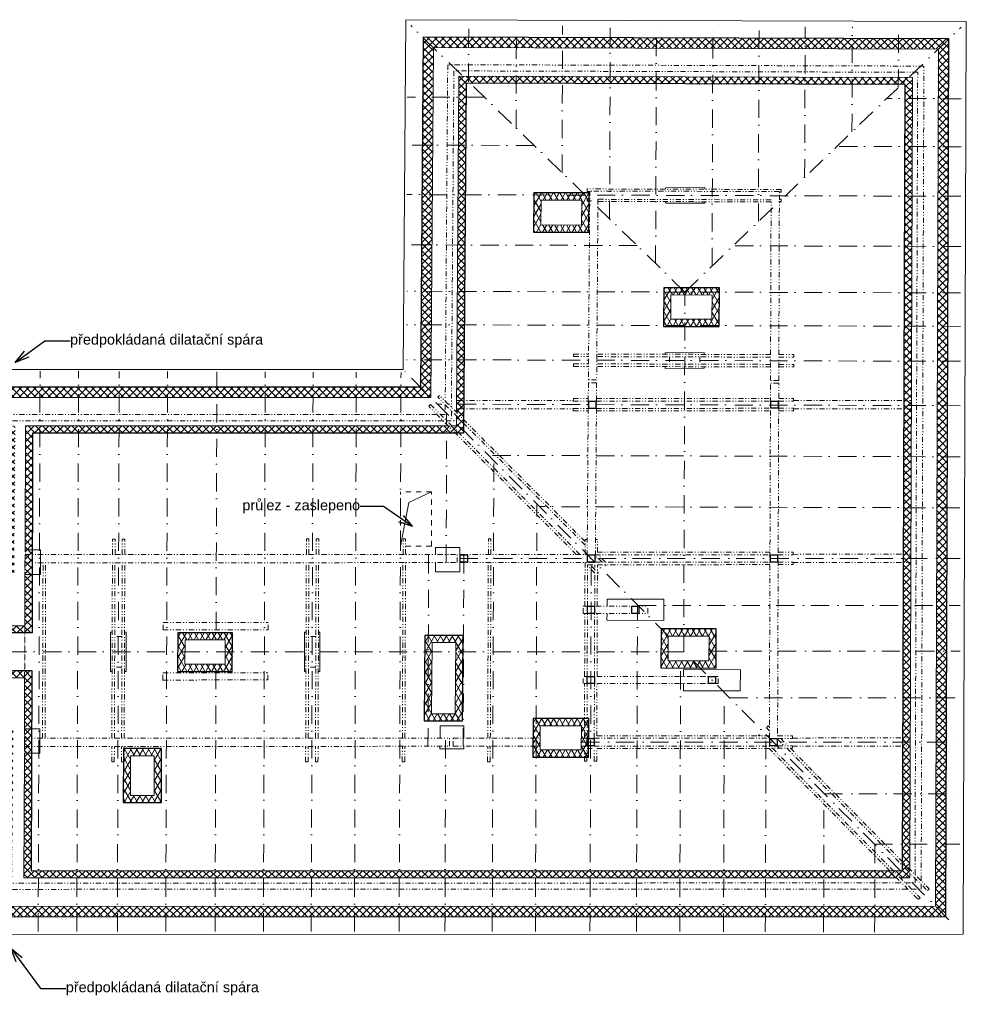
# Model space of a CAD drawing. Extents: x -12999 to 72725, y -101237 to -63774.
# Tile 3 of 3: x 54367 to 72725, y -101237 to -82154. Entities that reach past the tile are written whole.
import ezdxf

# ---------------------------------------------------------------- set-up
doc = ezdxf.new("R2010")
doc.units = 0
doc.header["$MEASUREMENT"] = 0
for name, pattern in [('DGN Style 2', [0.643626, 0.386175, -0.25745]), ('Čerchovaná', [670.277762, 352.777767, -176.388884, 0, -141.111112]), ('Čerchovaná se dvěma tečkami S', [250, 100, -40, 15, -40, 15, -40]), ('čárkovaná S', [200, 100, -100])]:
    doc.linetypes.add(name, pattern=pattern)
for name, color, linetype, lineweight in [('2D VÝPLNĚ_Číslo_pera__4', 91, 'Continuous', 13), ('hřeben_Číslo_pera__1', 7, 'Continuous', 15), ('komín_Číslo_pera__1', 7, 'Continuous', 15), ('krokve_Číslo_pera__1', 7, 'Continuous', 15), ('otvory_Číslo_pera__1', 7, 'Continuous', 15), ('otvory_Číslo_pera__3', 150, 'Continuous', 13), ('POZNÁMKY.POPISKA_Číslo_pera__4', 91, 'Continuous', 13), ('svislé konstrukce_Číslo_pera__1', 7, 'Continuous', 15), ('svislé konstrukce_Číslo_pera__2', 1, 'Continuous', 25), ('vodorovné konstrukce_Číslo_pera__1', 7, 'Continuous', 15), ('zdi_Číslo_pera__1', 7, 'Continuous', 15)]:
    doc.layers.add(name, color=color, linetype=linetype, lineweight=lineweight)
doc.styles.add('GENERATED_STYLE_1', font='arial.ttf')
doc.styles.get("Standard").update_dxf_attribs({"font": 'txt', "bigfont": 'BIGFONT.SHX'})
doc.dimstyles.new('GENERATED_STYLE__3', dxfattribs={"dimtxt": 0.18, "dimasz": 273.6, "dimexe": 0.18, "dimexo": 0.0625, "dimgap": 0.09, "dimtad": 0, "dimtih": 1, "dimtoh": 1, "dimdec": 4, "dimzin": 0, "dimdsep": 46, "dimtxsty": 'Standard', "dimcen": 0.09, "dimadec": 0, "dimazin": 0, "dimtfac": 1, "dimtdec": 4, "dimtmove": 0, "dimatfit": 3, "dimldrblk": 'ARROWHEAD_3', "dimfxl": 0, "dimtolj": 1, "dimtzin": 0, "dimarcsym": 0})
pattern_1 = [(45, (0, 0), (-70.71068, 70.71068), []), (135, (0, 0), (70.71068, 70.71068), [])]
pattern_2 = [(60, (0, 0), (-86.60254, 50), []), (120, (0, 0), (86.60254, 50), [])]

# ---------------------------------------------------------------- blocks, each defined once
blk = doc.blocks.new('ARROWHEAD_3')
at = {"linetype": 'Continuous'}
blk.add_line((0, 0), (-1, 0), dxfattribs=at)
at = {"linetype": 'Continuous', "flags": 128}
blk.add_lwpolyline([(-1, 0.2679), (0, 0), (-1, -0.2679)], dxfattribs=at)

msp = doc.modelspace()

# ---------------------------------------------------------------- hatches: boundary and pattern name
at = {"layer": '2D VÝPLNĚ_Číslo_pera__4', "linetype": 'Continuous'}
h = msp.add_hatch(dxfattribs=at)
h.set_pattern_fill('TEPELNA_IZOLACE_EPS', color=8, style=0, pattern_type=2)
h.set_pattern_definition(pattern_1)
h.paths.add_polyline_path([(21691, -99547), (72327, -99535), (72384, -82525), (62192, -82495), (62142, -89276), (21774, -89276)], flags=0)
h.paths.add_polyline_path([(21892, -99347), (21972, -89476), (62341, -89476), (62390, -82695), (72183, -82724), (72128, -99335)], flags=0)
h = msp.add_hatch(dxfattribs=at)
h.set_pattern_fill('TEPELNA_IZOLACE_EPS', color=8, style=0, pattern_type=2)
h.set_pattern_definition(pattern_1)
h.paths.add_polyline_path([(44477, -93952), (44439, -98652), (22588, -98657), (22657, -90166), (54138, -90166), (54118, -92769), (53987, -92769), (53976, -94039), (54606, -94039), (54618, -90166), (62976, -90166), (63025, -83387), (71541, -83412), (71490, -98645), (54590, -98649), (54603, -94769), (53970, -94769), (53960, -96039), (54099, -96039), (54079, -98649), (47879, -98651), (47917, -93951), (46075, -93951), (46075, -94151), (47715, -94151), (47678, -98791), (54218, -98789), (54240, -95900), (54101, -95899), (54109, -94909), (54463, -94909), (54450, -98789), (71630, -98785), (71681, -83273), (62886, -83247), (62837, -90026), (54479, -90026), (54466, -93899), (54117, -93899), (54125, -92909), (54257, -92910), (54279, -90026), (22518, -90026), (22447, -98797), (44638, -98792), (44675, -94152), (45205, -94151), (45205, -93951)], flags=0)
h = msp.add_hatch(dxfattribs=at)
h.set_pattern_fill('TEPELNA_IZOLACE_MINERÁL', color=8, style=0, pattern_type=2)
h.set_pattern_definition(pattern_2)
h.paths.add_polyline_path([(64340, -85511), (64334, -86271), (65404, -86271), (65410, -85511)], flags=0)
h.paths.add_polyline_path([(64475, -86131), (64479, -85651), (65269, -85651), (65265, -86131)], flags=0)
h = msp.add_hatch(dxfattribs=at)
h.set_pattern_fill('TEPELNA_IZOLACE_MINERÁL', color=8, style=0, pattern_type=2)
h.set_pattern_definition(pattern_2)
h.paths.add_polyline_path([(66857, -87349), (66851, -88099), (67931, -88099), (67937, -87349)], flags=0)
h.paths.add_polyline_path([(66992, -87959), (66996, -87489), (67795, -87489), (67792, -87959)], flags=0)
h = msp.add_hatch(dxfattribs=at)
h.set_pattern_fill('TEPELNA_IZOLACE_MINERÁL', color=8, style=0, pattern_type=2)
h.set_pattern_definition(pattern_2)
h.paths.add_polyline_path([(57436, -94036), (57430, -94786), (58490, -94786), (58496, -94036)], flags=0)
h.paths.add_polyline_path([(57571, -94646), (57575, -94176), (58355, -94176), (58352, -94646)], flags=0)
h = msp.add_hatch(dxfattribs=at)
h.set_pattern_fill('TEPELNA_IZOLACE_MINERÁL', color=8, style=0, pattern_type=2)
h.set_pattern_definition(pattern_2)
h.paths.add_polyline_path([(66806, -93958), (66803, -94719), (67873, -94721), (67876, -93961)], flags=0)
h.paths.add_polyline_path([(66944, -94579), (66945, -94099), (67735, -94101), (67734, -94581)], flags=0)
h = msp.add_hatch(dxfattribs=at)
h.set_pattern_fill('TEPELNA_IZOLACE_MINERÁL', color=8, style=0, pattern_type=2)
h.set_pattern_definition(pattern_2)
h.paths.add_polyline_path([(62226, -94086), (62213, -95746), (62953, -95746), (62966, -94086)], flags=0)
h.paths.add_polyline_path([(62354, -95606), (62365, -94226), (62825, -94226), (62814, -95606)], flags=0)
h = msp.add_hatch(dxfattribs=at)
h.set_pattern_fill('TEPELNA_IZOLACE_MINERÁL', color=8, style=0, pattern_type=2)
h.set_pattern_definition(pattern_2)
h.paths.add_polyline_path([(64323, -95697), (64317, -96447), (65397, -96447), (65403, -95697)], flags=0)
h.paths.add_polyline_path([(64458, -96307), (64462, -95837), (65262, -95837), (65258, -96307)], flags=0)
h = msp.add_hatch(dxfattribs=at)
h.set_pattern_fill('TEPELNA_IZOLACE_MINERÁL', color=8, style=0, pattern_type=2)
h.set_pattern_definition(pattern_2)
h.paths.add_polyline_path([(56378, -96279), (56375, -97329), (57115, -97329), (57118, -96279)], flags=0)
h.paths.add_polyline_path([(56515, -97189), (56518, -96419), (56978, -96419), (56975, -97189)], flags=0)

# ---------------------------------------------------------------- linework, layer by layer
at = {"layer": 'hřeben_Číslo_pera__1', "color": 8, "linetype": 'Čerchovaná'}
for q in [(67268, -87433), (26502, -94406)]:
    msp.add_line((67244, -94406), q, dxfattribs=at)
at = {"layer": 'komín_Číslo_pera__1', "color": 8, "linetype": 'Continuous'}
for p, q in [((64479, -85651), (64475, -86131)), ((65269, -85654), (64479, -85651)), ((65269, -85654), (65265, -86134)), ((65265, -86134), (64475, -86131)), ((66995, -87489), (66992, -87959)), ((67795, -87491), (66995, -87489)), ((67795, -87491), (67792, -87961)), ((67792, -87961), (66992, -87959)), ((57575, -94176), (57571, -94646)), ((58355, -94176), (57575, -94176)), ((58355, -94176), (58352, -94646)), ((62365, -94226), (62354, -95606)), ((62825, -94226), (62365, -94226)), ((62825, -94226), (62814, -95606)), ((66944, -94579), (66945, -94099)), ((67735, -94101), (66945, -94099)), ((67734, -94581), (67735, -94101)), ((58352, -94646), (57571, -94646)), ((67734, -94581), (66944, -94579)), ((62814, -95606), (62354, -95606)), ((64458, -96307), (64460, -95837)), ((64460, -95837), (65260, -95837)), ((65258, -96307), (65260, -95837)), ((64458, -96307), (65258, -96307)), ((56515, -97189), (56518, -96419)), ((56518, -96419), (56978, -96419)), ((56975, -97189), (56978, -96419)), ((56515, -97189), (56975, -97189))]:
    msp.add_line(p, q, dxfattribs=at)
at = {"layer": 'krokve_Číslo_pera__1', "color": 8, "linetype": 'Čerchovaná'}
for p, q in [((67268, -87433), (61950, -82267)), ((63071, -83357), (63075, -82268)), ((63993, -84252), (64000, -82271)), ((64885, -85119), (64895, -82274)), ((65807, -86014), (65820, -82277)), ((66699, -86881), (66715, -82280)), ((67268, -87433), (72627, -82299)), ((67794, -86928), (67810, -82283)), ((68692, -86068), (68705, -82286)), ((69590, -85208), (69600, -82289)), ((70508, -84329), (70515, -82292)), ((71406, -83469), (71410, -82295)), ((63382, -83658), (61883, -83654)), ((72625, -83686), (71184, -83681)), ((64342, -84591), (61881, -84584)), ((72623, -84616), (70216, -84608)), ((65333, -85554), (61878, -85544)), ((72620, -85576), (65333, -85554)), ((66339, -86531), (61875, -86517)), ((72617, -86549), (68204, -86536)), ((72614, -87449), (61872, -87417)), ((72612, -88097), (61870, -88065)), ((72610, -88775), (61868, -88743)), ((54726, -99825), (54762, -88965)), ((55474, -99825), (55510, -88968)), ((56261, -99825), (56297, -88971)), ((57199, -99825), (57235, -88974)), ((58176, -93980), (58192, -88977)), ((59094, -99824), (59130, -88980)), ((60021, -99824), (60057, -88983)), ((60859, -99824), (60895, -88986)), ((61726, -99824), (61762, -88989)), ((66948, -94099), (61813, -88946)), ((72608, -89635), (62469, -89605)), ((62638, -92677), (62647, -89784)), ((72605, -90625), (63459, -90598)), ((63531, -99824), (63562, -90701)), ((64369, -99824), (64396, -91539)), ((72602, -91615), (64448, -91591)), ((62285, -96237), (62297, -92517)), ((62968, -96237), (62980, -92527)), ((62900, -92597), (72608, -92595)), ((65427, -99823), (65451, -92597)), ((66327, -99826), (66348, -93497)), ((66358, -93506), (72606, -93505)), ((67734, -94396), (72604, -94395)), ((67167, -99829), (67184, -94579)), ((67426, -94580), (72593, -99805)), ((58156, -99824), (58173, -94811)), ((68017, -99832), (68032, -95193)), ((68134, -95296), (72604, -95295)), ((62614, -99824), (62626, -96077)), ((65258, -96157), (72600, -96155)), ((68827, -99835), (68840, -96009)), ((69957, -99839), (69966, -97148)), ((69973, -97156), (72601, -97155)), ((70942, -98135), (72601, -98135)), ((70947, -99842), (70953, -98146))]:
    msp.add_line(p, q, dxfattribs=at)
at = {"layer": 'otvory_Číslo_pera__1', "color": 8, "linetype": 'čárkovaná S'}
for p, q in [((61751, -92356), (61755, -91306)), ((62355, -91306), (61755, -91306)), ((62351, -92356), (62355, -91306)), ((62351, -92356), (61751, -92356))]:
    msp.add_line(p, q, dxfattribs=at)
at = {"layer": 'otvory_Číslo_pera__3', "color": 8, "linetype": 'Continuous'}
for p, q in [((61911, -91511), (62355, -91306)), ((61751, -92356), (61911, -91511))]:
    msp.add_line(p, q, dxfattribs=at)
at = {"layer": 'svislé konstrukce_Číslo_pera__1', "color": 8, "linetype": 'Continuous', "flags": 128}
msp.add_lwpolyline([(21436, -88936), (21348, -99887), (72666, -99875), (72725, -82186), (61854, -82154), (61805, -88936)], close=True, dxfattribs=at)
at = {"layer": 'svislé konstrukce_Číslo_pera__2', "color": 8, "linetype": 'Continuous', "flags": 128}
for points in [[(21774, -89276), (21691, -99547), (72327, -99535), (72384, -82525), (62192, -82495), (62142, -89276)], [(64334, -86271), (65404, -86271), (65410, -85511), (64340, -85511)], [(66851, -88099), (67931, -88099), (67937, -87349), (66857, -87349)], [(65542, -89687), (65402, -89687), (65402, -89547), (65542, -89547)], [(69076, -89686), (68936, -89686), (68936, -89546), (69076, -89546)], [(63050, -92667), (62910, -92667), (62910, -92527), (63050, -92527)], [(65520, -92667), (65380, -92667), (65380, -92527), (65520, -92527)], [(69066, -92666), (68926, -92666), (68926, -92526), (69066, -92526)], [(65517, -93662), (65377, -93662), (65377, -93522), (65517, -93522)], [(66377, -93662), (66237, -93662), (66237, -93522), (66377, -93522)], [(57430, -94786), (58490, -94786), (58496, -94036), (57436, -94036)], [(66803, -94718), (67873, -94721), (67876, -93961), (66806, -93958)], [(62213, -95746), (62953, -95746), (62966, -94086), (62226, -94086)], [(65513, -95021), (65373, -95021), (65373, -94881), (65513, -94881)], [(67862, -95021), (67722, -95021), (67722, -94881), (67862, -94881)], [(64317, -96447), (65397, -96447), (65403, -95697), (64323, -95697)], [(65509, -96227), (65369, -96227), (65369, -96087), (65509, -96087)], [(69054, -96226), (68914, -96226), (68914, -96086), (69054, -96086)], [(56378, -96279), (56375, -97329), (57115, -97329), (57118, -96279)]]:
    msp.add_lwpolyline(points, close=True, dxfattribs=at)
msp.add_lwpolyline([(53970, -94769), (54603, -94769), (54590, -98649), (71490, -98645), (71541, -83412), (63025, -83387), (62976, -90166), (54618, -90166), (54606, -94039), (53976, -94039)], dxfattribs=at)
at = {"layer": 'vodorovné konstrukce_Číslo_pera__1', "color": 8, "linetype": 'Čerchovaná se dvěma tečkami S'}
for p, q in [((62668, -83026), (62620, -89546)), ((71902, -83053), (62668, -83026)), ((62787, -83146), (62739, -89665)), ((71782, -83173), (62787, -83146)), ((71730, -98721), (71782, -83173)), ((71850, -98841), (71902, -83053)), ((69135, -85445), (65373, -85434)), ((65373, -85434), (65373, -85484)), ((65423, -85484), (65373, -85484)), ((65423, -85474), (65396, -89137)), ((69100, -85485), (65423, -85474)), ((69088, -89148), (69100, -85485)), ((69135, -85495), (69100, -85495)), ((69135, -85495), (69135, -85445)), ((65372, -85624), (65371, -85674)), ((65422, -85674), (65371, -85674)), ((65422, -85624), (65372, -85624)), ((65582, -85635), (65556, -89137)), ((68939, -85645), (65582, -85635)), ((68939, -85685), (65582, -85675)), ((68928, -89147), (68939, -85645)), ((69134, -85635), (69099, -85635)), ((69134, -85685), (69099, -85685)), ((69134, -85685), (69134, -85635)), ((65110, -88634), (65400, -88634)), ((65110, -88634), (65110, -88684)), ((65110, -88684), (65400, -88684)), ((68929, -88644), (65560, -88634)), ((68929, -88694), (65560, -88684)), ((66968, -88688), (66969, -88828)), ((67558, -88690), (67559, -88830)), ((69089, -88644), (69379, -88644)), ((69089, -88694), (69379, -88694)), ((69379, -88694), (69379, -88644)), ((65109, -88824), (65108, -88874)), ((65108, -88874), (65398, -88874)), ((65109, -88824), (65399, -88824)), ((68929, -88884), (65558, -88874)), ((68929, -88834), (65559, -88824)), ((69089, -88834), (69379, -88834)), ((69089, -88884), (69379, -88884)), ((69379, -88884), (69379, -88834)), ((65396, -89189), (65372, -92517)), ((65556, -89137), (65396, -89137)), ((65556, -89190), (65396, -89189)), ((65556, -89190), (65530, -92677)), ((68905, -96076), (68928, -89200)), ((69088, -89148), (68928, -89147)), ((69088, -89200), (68928, -89200)), ((69064, -96236), (69088, -89200)), ((62475, -89471), (62510, -89436)), ((65332, -92337), (62475, -89471)), ((65332, -92267), (62510, -89436)), ((65104, -89497), (65103, -89547)), ((65104, -89497), (65394, -89497)), ((65554, -89497), (68927, -89496)), ((69087, -89496), (69376, -89496)), ((69376, -89546), (69376, -89496)), ((62299, -89646), (62335, -89611)), ((65160, -92517), (62299, -89646)), ((65231, -92517), (62335, -89611)), ((62620, -89616), (62618, -89806)), ((62840, -89537), (65103, -89537)), ((65102, -89687), (65392, -89687)), ((65102, -89687), (65102, -89737)), ((65103, -89547), (65393, -89547)), ((65552, -89687), (68926, -89686)), ((65553, -89547), (68926, -89546)), ((69086, -89546), (69376, -89546)), ((69086, -89686), (69376, -89686)), ((69376, -89536), (71661, -89535)), ((69376, -89736), (69376, -89686)), ((62459, -89806), (22299, -89806)), ((62618, -89806), (62529, -89806)), ((62739, -89736), (62737, -89926)), ((62839, -89697), (65102, -89697)), ((65102, -89737), (65392, -89737)), ((65552, -89737), (68926, -89736)), ((69086, -89736), (69376, -89736)), ((69376, -89696), (71660, -89695)), ((62578, -89926), (22418, -89926)), ((62737, -89926), (62649, -89926)), ((56166, -92519), (56167, -92219)), ((56167, -92219), (56217, -92219)), ((56216, -92519), (56217, -92219)), ((56356, -92519), (56357, -92219)), ((56357, -92219), (56407, -92219)), ((56406, -92519), (56407, -92219)), ((59926, -92518), (59927, -92218)), ((59927, -92218), (59977, -92218)), ((59976, -92518), (59977, -92218)), ((60116, -92518), (60117, -92218)), ((60117, -92218), (60167, -92218)), ((60166, -92518), (60167, -92218)), ((61801, -92517), (61802, -92217)), ((61802, -92217), (61852, -92217)), ((61851, -92517), (61852, -92217)), ((63456, -92517), (63457, -92217)), ((63457, -92217), (63507, -92217)), ((63506, -92517), (63507, -92217)), ((65331, -92517), (65332, -92227)), ((65332, -92227), (65374, -92227)), ((65534, -92227), (65572, -92227)), ((65571, -92477), (65572, -92227)), ((54470, -92679), (54471, -92519)), ((54471, -92519), (62849, -92517)), ((62849, -92677), (62849, -92517)), ((62901, -92517), (65372, -92517)), ((65531, -92527), (68916, -92526)), ((65660, -92667), (65531, -92538)), ((65571, -92477), (68917, -92476)), ((65730, -92667), (65591, -92527)), ((69076, -92526), (69366, -92526)), ((69077, -92476), (69367, -92476)), ((69366, -92526), (69367, -92476)), ((69366, -92516), (71651, -92515)), ((54470, -92679), (62849, -92677)), ((54809, -96079), (54820, -92679)), ((54859, -96079), (54870, -92679)), ((56154, -96079), (56165, -92679)), ((56204, -96079), (56215, -92679)), ((56344, -96079), (56355, -92679)), ((56394, -96079), (56405, -92679)), ((59914, -96078), (59925, -92678)), ((59964, -96078), (59975, -92678)), ((60104, -96078), (60115, -92678)), ((60154, -96078), (60165, -92678)), ((61789, -96077), (61800, -92677)), ((61839, -96077), (61850, -92677)), ((62900, -92677), (65530, -92677)), ((63444, -96077), (63455, -92677)), ((63494, -96077), (63505, -92677)), ((65328, -93522), (65331, -92677)), ((65378, -93522), (65381, -92717)), ((65520, -92878), (65380, -92738)), ((65381, -92717), (65521, -92717)), ((65520, -92807), (65430, -92717)), ((65518, -93522), (65521, -92717)), ((65530, -92667), (68916, -92666)), ((65568, -93522), (65571, -92717)), ((65571, -92717), (68916, -92716)), ((65725, -92732), (65710, -92717)), ((65741, -92717), (65725, -92732)), ((69076, -92666), (69366, -92666)), ((69076, -92716), (69366, -92716)), ((69366, -92716), (69366, -92666)), ((69366, -92676), (71650, -92675)), ((65585, -92872), (65570, -92857)), ((65585, -92872), (65570, -92887)), ((65296, -93522), (66548, -93522)), ((65296, -93662), (65296, -93522)), ((65296, -93662), (66548, -93662)), ((65323, -94881), (65327, -93662)), ((65373, -94881), (65377, -93662)), ((65513, -94881), (65517, -93662)), ((65563, -94881), (65567, -93662)), ((66548, -93662), (66548, -93522)), ((57148, -93980), (57149, -93840)), ((57149, -93840), (59184, -93840)), ((59183, -93980), (59184, -93840)), ((57148, -93980), (59183, -93980)), ((56352, -94111), (56212, -94111)), ((60112, -94111), (59972, -94111)), ((56347, -94701), (56207, -94701)), ((57145, -94952), (57146, -94812)), ((57146, -94812), (59181, -94811)), ((59180, -94951), (59181, -94811)), ((60107, -94701), (59967, -94701)), ((57145, -94952), (59180, -94951)), ((65297, -95021), (65297, -94881)), ((67914, -94881), (65297, -94881)), ((67914, -95021), (65297, -95021)), ((65319, -96077), (65323, -95021)), ((65369, -96077), (65373, -95021)), ((65509, -96077), (65513, -95021)), ((65560, -96037), (65563, -95021)), ((67914, -95021), (67914, -94881)), ((68884, -95842), (68848, -95877)), ((68848, -95877), (68905, -95935)), ((68884, -95842), (68905, -95864)), ((54458, -96239), (54459, -96079)), ((54459, -96079), (62702, -96077)), ((62702, -96237), (62702, -96077)), ((62774, -96077), (64459, -96077)), ((62774, -96237), (62774, -96077)), ((64458, -96237), (64459, -96077)), ((65258, -96237), (65259, -96077)), ((65259, -96077), (68905, -96076)), ((65560, -96037), (68905, -96036)), ((68707, -96017), (68688, -96036)), ((68707, -96017), (68726, -96036)), ((69065, -96025), (69075, -96036)), ((69065, -96036), (69355, -96036)), ((69065, -96086), (69355, -96086)), ((69065, -96096), (69193, -96226)), ((69125, -96086), (69263, -96226)), ((69355, -96086), (69355, -96036)), ((69355, -96076), (71639, -96075)), ((54458, -96239), (62702, -96237)), ((56152, -96539), (56153, -96239)), ((56202, -96539), (56203, -96239)), ((56342, -96539), (56343, -96239)), ((56392, -96539), (56393, -96239)), ((59912, -96538), (59913, -96238)), ((59962, -96538), (59963, -96238)), ((60102, -96538), (60103, -96238)), ((60152, -96538), (60153, -96238)), ((61787, -96537), (61788, -96237)), ((61837, -96537), (61838, -96237)), ((62774, -96237), (64458, -96237)), ((63442, -96537), (63443, -96237)), ((63492, -96537), (63493, -96237)), ((65258, -96237), (69064, -96236)), ((65318, -96527), (65319, -96237)), ((65368, -96527), (65369, -96277)), ((65369, -96277), (65509, -96277)), ((65508, -96527), (65509, -96277)), ((65558, -96527), (65559, -96277)), ((65559, -96277), (69354, -96276)), ((68893, -96276), (71793, -99208)), ((68964, -96276), (71829, -99173)), ((69064, -96226), (69354, -96226)), ((69242, -96276), (71970, -99034)), ((69313, -96276), (72005, -98999)), ((69354, -96276), (69354, -96226)), ((69354, -96236), (71638, -96235)), ((56152, -96539), (56202, -96539)), ((56342, -96539), (56392, -96539)), ((59912, -96538), (59962, -96538)), ((60102, -96538), (60152, -96538)), ((61787, -96537), (61837, -96537)), ((63442, -96537), (63492, -96537)), ((65318, -96527), (65368, -96527)), ((65508, -96527), (65558, -96527)), ((71730, -98885), (71730, -98791)), ((22225, -99017), (71592, -99005)), ((22346, -98897), (71473, -98885)), ((71544, -98885), (71730, -98885)), ((71662, -99005), (71849, -99005)), ((71849, -99005), (71849, -98912)), ((72005, -98999), (71970, -99034)), ((71829, -99173), (71793, -99208))]:
    msp.add_line(p, q, dxfattribs=at)
at = {"layer": 'zdi_Číslo_pera__1', "color": 8, "linetype": 'Continuous'}
for p, q in [((62390, -82695), (62341, -89476)), ((72183, -82724), (62390, -82695)), ((72128, -99335), (72183, -82724)), ((62886, -83247), (62839, -89765)), ((71681, -83273), (62886, -83247)), ((71630, -98620), (71681, -83273)), ((67653, -85408), (66893, -85412)), ((66893, -85412), (66893, -85439)), ((67653, -85408), (67653, -85441)), ((66894, -85679), (66895, -85712)), ((67654, -85681), (67655, -85708)), ((67655, -85708), (66895, -85712)), ((67642, -88607), (66882, -88611)), ((66882, -88611), (66883, -88638)), ((67642, -88607), (67643, -88640)), ((66884, -88878), (66884, -88911)), ((67644, -88907), (66884, -88911)), ((67644, -88880), (67644, -88907)), ((62341, -89476), (21972, -89476)), ((62838, -89835), (62837, -90026)), ((54471, -92429), (54479, -90026)), ((62678, -90026), (54479, -90026)), ((62837, -90026), (62749, -90026)), ((54471, -92429), (54771, -92429)), ((54769, -92909), (54771, -92429)), ((62901, -92386), (62431, -92386)), ((62431, -92517), (62431, -92386)), ((62900, -92856), (62901, -92386)), ((62430, -92856), (62430, -92677)), ((54466, -93899), (54469, -92909)), ((54469, -92909), (54769, -92909)), ((62900, -92856), (62430, -92856)), ((65757, -93522), (65758, -93385)), ((66858, -93388), (65758, -93385)), ((66856, -93798), (66858, -93388)), ((65756, -93795), (65757, -93662)), ((66856, -93798), (65756, -93795)), ((54117, -93899), (54466, -93899)), ((56129, -94786), (56129, -94026)), ((56162, -94026), (56129, -94026)), ((56429, -94026), (56402, -94026)), ((56429, -94786), (56429, -94026)), ((59889, -94786), (59889, -94026)), ((59922, -94026), (59889, -94026)), ((60189, -94026), (60162, -94026)), ((60189, -94786), (60189, -94026)), ((56156, -94786), (56129, -94786)), ((56429, -94786), (56396, -94786)), ((59916, -94786), (59889, -94786)), ((60189, -94786), (60156, -94786)), ((68343, -94753), (67243, -94750)), ((67243, -94881), (67243, -94750)), ((68342, -95163), (68343, -94753)), ((54109, -94909), (54463, -94909)), ((54459, -95899), (54463, -94909)), ((67242, -95160), (67242, -95021)), ((68342, -95163), (67242, -95160)), ((54459, -95899), (54759, -95899)), ((54758, -96369), (54759, -95899)), ((62519, -96077), (62520, -95837)), ((62520, -95837), (62980, -95837)), ((62979, -96077), (62980, -95837)), ((54450, -98789), (54458, -96369)), ((54458, -96369), (54758, -96369)), ((62518, -96287), (62518, -96237)), ((62518, -96287), (62978, -96287)), ((62978, -96287), (62978, -96237)), ((54450, -98789), (71375, -98785)), ((71445, -98785), (71630, -98785)), ((71630, -98785), (71630, -98691)), ((21892, -99347), (72128, -99335))]:
    msp.add_line(p, q, dxfattribs=at)
at = {"layer": 'zdi_Číslo_pera__1', "color": 8, "linetype": 'DGN Style 2'}
for p, q in [((54469, -92909), (54471, -92429)), ((54463, -94909), (54466, -93899)), ((54458, -96369), (54459, -95899))]:
    msp.add_line(p, q, dxfattribs=at)

# ---------------------------------------------------------------- texts
at = {"layer": 'POZNÁMKY.POPISKA_Číslo_pera__4', "color": 8, "linetype": 'Continuous', "char_height": 200, "style": 'GENERATED_STYLE_1'}
for s, insert, width, attachment_point in [('{předpokládaná dilatační spára}', (55345, -88381), 3662.63, 4), ('{průlez - zaslepeno}', (60969, -91592), 2234.53, 6), ('{předpokládaná dilatační spára}', (55262, -100934), 3662.63, 4)]:
    msp.add_mtext(s, dxfattribs=dict(at, insert=insert, width=width, attachment_point=attachment_point))

# ---------------------------------------------------------------- leaders
at = {"layer": 'POZNÁMKY.POPISKA_Číslo_pera__4', "color": 8, "linetype": 'Continuous', "annotation_type": 0, "has_hookline": 1}
for points, hookline_direction, text_width in [([(54278, -88796), (54855, -88381), (55345, -88381)], 0, 2947), ([(61987, -91977), (61421, -91592), (60969, -91592)], 1, 1258), ([(54195, -100151), (54772, -100934), (55262, -100934)], 0, 2947)]:
    msp.add_leader(points, dimstyle='GENERATED_STYLE__3', dxfattribs=dict(at, hookline_direction=hookline_direction, text_width=text_width))

doc.saveas('drawing.dxf')
